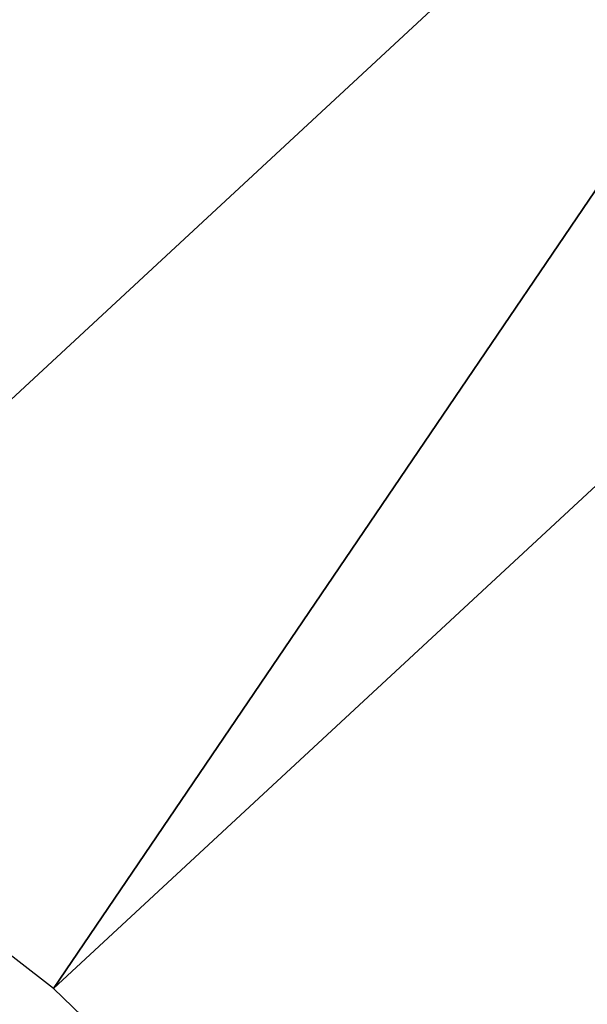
# Model space of a CAD drawing. Header units: millimetres. Extents: x -712 to 527, y -64 to 38.
# Tile 212 of 256: x -676.07 to -674.81, y -18.81 to -16.62. Entities that reach past the tile are written whole.
import ezdxf

# ---------------------------------------------------------------- set-up
doc = ezdxf.new("R2010")
doc.units = ezdxf.units.MM
doc.header["$LTSCALE"] = 25.4
doc.layers.get('0').update_dxf_attribs({"true_color": 0xff5454})

# ---------------------------------------------------------------- blocks, each defined once
blk = doc.blocks.new('MONO-SURFACE-IV-GOLD-7686.STL')
at = {"color": 250, "true_color": 0x262626}
mesh = blk.add_polyface(dxfattribs=at)
corners = [(-708.2791137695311, -16.85237503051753, 25.51593017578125), (-654.208251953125, 33.55450057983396, 100.2474517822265), (-705.744873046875, -14.20243930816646, 22.22017669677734), (-656.7424926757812, 30.90456199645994, 103.5432052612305)]
mesh.append_faces([[corners[k] for k in face] for face in [(0, 1, 2), (1, 0, 3)]], dxfattribs={"vtx0": -1, "color": 250})
mesh = blk.add_polyface(dxfattribs=at)
corners = [(-664.4618530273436, -6.687492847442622, 23.99552154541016), (-680.7033691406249, -15.2527332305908, 6.323258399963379), (-676.7324829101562, -18.05819129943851, 5.417599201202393), (-668.4327392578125, -3.882034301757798, 24.90118026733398)]
mesh.append_faces([[corners[k] for k in face] for face in [(0, 1, 2), (1, 0, 3)]], dxfattribs={"vtx0": -1, "color": 250})
at = {"color": 58, "true_color": 0x645010}
mesh = blk.add_polyface(dxfattribs=at)
corners = [(-666.7041625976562, -5.091871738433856, 24.49993896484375), (-675.9976806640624, -18.77458953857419, 5.370746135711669), (-678.9747924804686, -16.46257019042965, 5.922016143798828), (-663.72705078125, -7.403889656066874, 23.94866752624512)]
mesh.append_faces([[corners[k] for k in face] for face in [(0, 1, 2), (1, 0, 3)]], dxfattribs={"vtx0": -1, "color": 58})
mesh = blk.add_polyface(dxfattribs=at)
corners = [(-663.72705078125, -7.403889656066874, 23.94866752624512), (-673.2597045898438, -21.41642761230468, 5.1792893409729), (-675.9976806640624, -18.77458953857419, 5.370746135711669), (-660.9891357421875, -10.04572868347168, 23.75721168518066)]
mesh.append_faces([[corners[k] for k in face] for face in [(0, 1, 2), (1, 0, 3)]], dxfattribs={"vtx0": -1, "color": 58})
mesh = blk.add_polyface(dxfattribs=at)
corners = [(-673.6653442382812, -9.37301349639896, 17.99529457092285), (-683.2988891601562, -15.2352724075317, 8.026880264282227), (-680.2156982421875, -16.99997329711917, 7.070546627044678)]
mesh.append_faces([[corners[k] for k in face] for face in [(0, 1, 2)]], dxfattribs={"color": 58})
mesh = blk.add_polyface(dxfattribs=at)
corners = [(-673.6653442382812, -9.37301349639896, 17.99529457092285), (-680.2156982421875, -16.99997329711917, 7.070546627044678), (-672.8029174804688, -9.915510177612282, 17.75769233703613)]
mesh.append_faces([[corners[k] for k in face] for face in [(0, 1, 2)]], dxfattribs={"color": 58})
mesh = blk.add_polyface(dxfattribs=at)
corners = [(-672.8029174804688, -9.915510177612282, 17.75769233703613), (-680.2156982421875, -16.99997329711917, 7.070546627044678), (-671.5089721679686, -10.80367088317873, 17.4466609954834)]
mesh.append_faces([[corners[k] for k in face] for face in [(0, 1, 2)]], dxfattribs={"color": 58})

msp = doc.modelspace()

# ---------------------------------------------------------------- block references
at = {"color": 0}
msp.add_blockref('MONO-SURFACE-IV-GOLD-7686.STL', (0, 0), dxfattribs=at)

doc.saveas('drawing.dxf')
